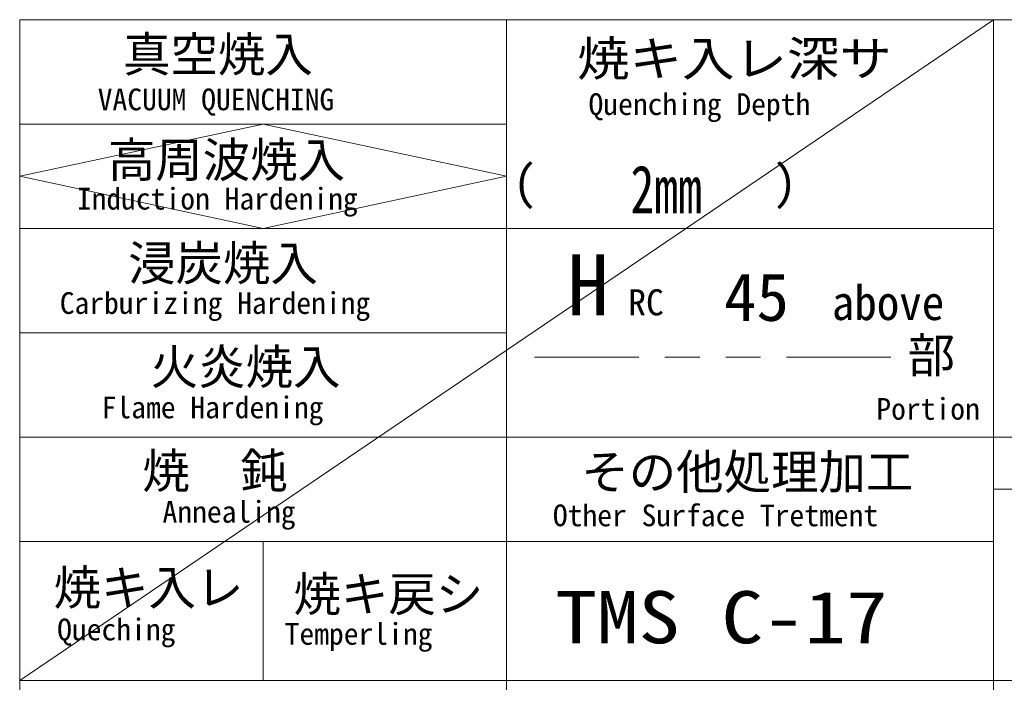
# Model space of a CAD drawing. Header units: millimetres. Extents: x -46 to 5058, y -79 to 3597.
# Tile 10 of 13: x 3930 to 4270, y 221 to 450. Entities that reach past the tile are written whole.
import ezdxf

# ---------------------------------------------------------------- set-up
doc = ezdxf.new("R2010")
doc.units = ezdxf.units.MM
doc.layers.get('0').update_dxf_attribs({"color": 157, "lineweight": 0})
doc.layers.add('1', color=72, linetype='Continuous', lineweight=0)
doc.layers.add('2', color=176, linetype='Continuous', lineweight=0)
doc.styles.add('JIS', font='txt')

# ---------------------------------------------------------------- blocks, each defined once
blk = doc.blocks.new('TITLE_BLOCK', base_point=(4980, 60))
at = {"color": 176, "linetype": 'Continuous', "lineweight": 0, "true_color": 0x000080}
for p, q in [((4266, 450), (3930, 222)), ((3930, 396), (4014, 414)), ((4014, 414), (4098, 396)), ((3930, 396), (4014, 378)), ((4098, 396), (4014, 378)), ((4143.66, 333.63), (4107.66, 333.63)), ((3930, 270), (4014, 270))]:
    blk.add_line(p, q, dxfattribs=at)
at = {"layer": '1', "color": 176, "linetype": 'Continuous', "lineweight": 0, "true_color": 0x000080}
for p, q in [((4152.66, 333.63), (4164.66, 333.63)), ((4173.66, 333.63), (4185.66, 333.63)), ((4194.66, 333.63), (4230.66, 333.63))]:
    blk.add_line(p, q, dxfattribs=at)
at = {"layer": '2', "color": 176, "linetype": 'Continuous', "lineweight": 0, "true_color": 0x000080}
for p, q in [((4980, 450), (3930, 450)), ((3930, 450), (3930, 60)), ((3930, 450), (3930, 60)), ((4098, 450), (4098, 156)), ((4266, 450), (4266, 156)), ((4098, 414), (3930, 414)), ((4266, 378), (3930, 378)), ((4098, 342), (3930, 342)), ((4266, 306), (3930, 306)), ((4266, 306), (4980, 306)), ((4266, 288), (4980, 288)), ((4266, 270), (3930, 270)), ((4014, 270), (4014, 222)), ((3930, 222), (4980, 222))]:
    blk.add_line(p, q, dxfattribs=at)
at = {"layer": '2', "color": 176, "linetype": 'Continuous', "lineweight": 0, "true_color": 0x000080, "style": 'JIS'}
for s, height, width, p in [('焼キ入レ深サ', 12, 1.16, (4122.36, 430.6)), ('2mm', 16.5, 0.73, (4140.79, 383.25)), ('above', 12, 0.95, (4210.26, 346.39)), ('TMS C-17', 18, 1.17, (4114.87, 234.87))]:
    blk.add_text(s, height=height, dxfattribs=dict(at, width=width)).set_placement(p)
blk.add_text('45', height=16.5, dxfattribs=at).set_placement((4173.04, 346.08))
at = {"layer": '2', "color": 176, "linetype": 'Continuous', "lineweight": 0, "true_color": 0x000080, "attachment_point": 1, "style": 'JIS'}
for s, insert, char_height, width in [('{\\fＭＳ Ｐ明朝|b0|i0|c0|p0;真空焼入}', (3965.68, 444.06), 12, 1084.4515), ('{\\ftxt|b0|i0|c0|p0;VACUUM QUENCHING}', (3956.92, 426.25), 7.5, 941.7092), ('{\\ftxt|b0|i0|c0|p0;Quenching Depth}', (4126.29, 424.63), 7.5, 976.5306), ('{\\fＭＳ Ｐ明朝|b0|i0|c0|p0;高周波焼入}', (3960.43, 407.66), 12, 1332.6288), ('{\\ftxt|b0|i0|c0|p0;(          )}', (4100.2, 399.86), 12, 2403.2653), ('{\\ftxt|b0|i0|c0|p0;Induction Hardening}', (3949.71, 392), 7.5, 1146.6837), ('{\\fＭＳ Ｐ明朝|b0|i0|c0|p0;浸炭焼入}', (3967.41, 372), 12, 1071.8516), ('{\\ftxt|b0|i0|c0|p0;H}', (4119, 369), 21, 294), ('{\\ftxt|b0|i0|c0|p0;RC}', (4140, 357), 9, 135), ('{\\ftxt|b0|i0|c0|p0;Carburizing Hardening}', (3943.82, 356), 7.5, 1276.148), ('{\\fＭＳ Ｐ明朝|b0|i0|c0|p0;部}', (4236.38, 340.24), 12, 235.73), ('{\\fＭＳ Ｐ明朝|b0|i0|c0|p0;火炎焼入}', (3975.22, 336.25), 12, 1071.2013), ('{\\ftxt|b0|i0|c0|p0;Flame Hardening}', (3958.29, 320), 7.5, 969.1327), ('{\\ftxt|b0|i0|c0|p0;Portion}', (4225.61, 319.5), 7.5, 289.0306), ('{\\fＭＳ Ｐ明朝|b0|i0|c0|p0;焼    鈍}', (3972.34, 300.36), 12, 849.1842), ('{\\fＭＳ Ｐ明朝|b0|i0|c0|p0;その他処理加工}', (4123.8, 300), 12, 1823.0358), ('{\\ftxt|b0|i0|c0|p0;Annealing}', (3979.29, 284), 7.5, 525.2551), ('{\\ftxt|b0|i0|c0|p0;Other Surface Tretment}', (4113.99, 282.75), 7.5, 1012.5), ('{\\fＭＳ Ｐ明朝|b0|i0|c0|p0;焼キ入レ}', (3941.72, 260.09), 12, 975.232), ('{\\fＭＳ Ｐ明朝|b0|i0|c0|p0;焼キ戻シ}', (4024.49, 257.88), 12, 1002.0863), ('{\\ftxt|b0|i0|c0|p0;Queching}', (3942.93, 243.41), 7.5, 499.3622), ('{\\ftxt|b0|i0|c0|p0;Temperling}', (4021.42, 241.88), 7.5, 602.9337)]:
    blk.add_mtext(s, dxfattribs=dict(at, insert=insert, char_height=char_height, width=width))
blk = doc.blocks.new('FORMAT')
at = {"color": 190, "linetype": 'Continuous', "lineweight": 0, "true_color": 0x801eff}
blk.add_blockref('TITLE_BLOCK', (4980, 60), dxfattribs=at)

msp = doc.modelspace()

# ---------------------------------------------------------------- block references
at = {"color": 190, "linetype": 'Continuous', "lineweight": 0, "true_color": 0x801eff}
msp.add_blockref('FORMAT', (0, 0), dxfattribs=at)

doc.saveas('drawing.dxf')
